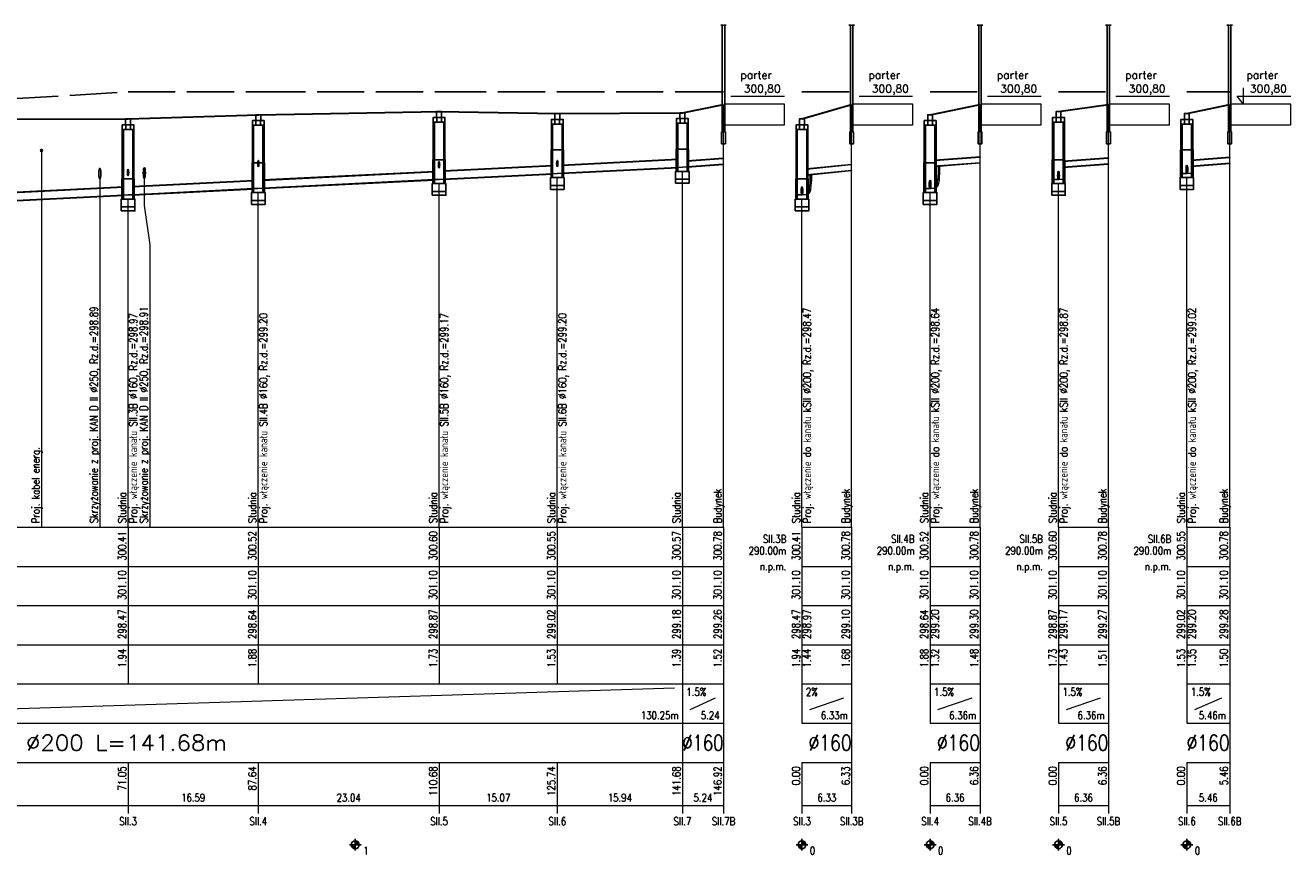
# Model space of a CAD drawing. Extents: x 2665 to 3299, y 1966 to 2440.
# Tile 3 of 3: x 2977 to 3299, y 2228 to 2440. Entities that reach past the tile are written whole.
import ezdxf
from ezdxf.enums import TextEntityAlignment as Align

# ---------------------------------------------------------------- set-up
doc = ezdxf.new("R2010")
doc.units = 0
doc.header["$MEASUREMENT"] = 0
doc.linetypes.add('ACAD_ISO02W100', pattern=[15, 12, -3])
for name, color, linetype, lineweight in [('Armatura', 66, 'Continuous', 20), ('Linie_opisowe', 7, 'Continuous', 9), ('LINIE_TABELI', 7, 'Continuous', 20), ('Opis_skrz', 1, 'Continuous', 15), ('Opis_uzbr_p', 7, 'Continuous', 15), ('S-szraf_Pen_No__8', 8, 'Continuous', 18), ('Teren_proj', 2, 'Continuous', 30)]:
    doc.layers.add(name, color=color, linetype=linetype, lineweight=lineweight)
for name, color, linetype in [('Budynki', 7, 'Continuous'), ('LICZBY', 7, 'Continuous'), ('Odcinki_5', 7, 'Continuous'), ('Opis_PZ_5', 7, 'Continuous'), ('OPIS_WL', 7, 'Continuous'), ('Teren_istn', 3, 'ACAD_ISO02W100'), ('Uzbr_podz', 7, 'Continuous'), ('Wezly_5', 7, 'Continuous')]:
    doc.layers.add(name, color=color, linetype=linetype)
doc.styles.get("Standard").update_dxf_attribs({"font": 'romans.shx'})

msp = doc.modelspace()

# ---------------------------------------------------------------- linework, layer by layer
at = {"layer": 'Armatura'}
for p, q in [((3176.8, 2400.19), (3177.16, 2400.19)), ((3209.19, 2400.5), (3209.19, 2398.7)), ((3209.46, 2401.85), (3209.82, 2401.85)), ((3176.53, 2398.84), (3176.53, 2397.04))]:
    msp.add_line(p, q, dxfattribs=at)
for points in [[(3209.49, 2401.85), (3209.49, 2404.1), (3209.48, 2404.1), (3209.48, 2401.85)], [(3209.79, 2401.85), (3209.79, 2404.1), (3209.81, 2404.1), (3209.81, 2401.85)], [(3176.83, 2400.19), (3176.83, 2401.89), (3176.81, 2401.89), (3176.81, 2400.19)], [(3177.13, 2400.19), (3177.13, 2401.89), (3177.14, 2401.89), (3177.14, 2400.19)], [(3208.59, 2400.35), (3209.19, 2400.35), (3209.19, 2400.43), (3208.59, 2400.43)], [(3175.93, 2398.69), (3176.53, 2398.69), (3176.53, 2398.77), (3175.93, 2398.77)], [(3175.93, 2397.19), (3176.53, 2397.19), (3176.53, 2397.12), (3175.93, 2397.12)], [(3208.59, 2398.85), (3209.19, 2398.85), (3209.19, 2398.78), (3208.59, 2398.78)]]:
    msp.add_lwpolyline(points, close=True, dxfattribs=at)
for points in [[(3176.53, 2398.69), (3176.57, 2398.71), (3176.62, 2398.76), (3176.66, 2398.85), (3176.7, 2398.98), (3176.74, 2399.13), (3176.77, 2399.31), (3176.79, 2399.51), (3176.81, 2399.73), (3176.82, 2399.96), (3176.83, 2400.19)], [(3176.53, 2398.77), (3176.57, 2398.78), (3176.61, 2398.84), (3176.65, 2398.92), (3176.69, 2399.04), (3176.73, 2399.18), (3176.76, 2399.35), (3176.78, 2399.54), (3176.8, 2399.75), (3176.81, 2399.97), (3176.81, 2400.19)], [(3176.53, 2397.19), (3176.62, 2397.23), (3176.71, 2397.34), (3176.8, 2397.52), (3176.88, 2397.76), (3176.95, 2398.07), (3177.01, 2398.43), (3177.06, 2398.83), (3177.1, 2399.26), (3177.12, 2399.72), (3177.13, 2400.19)], [(3176.53, 2397.12), (3176.62, 2397.15), (3176.72, 2397.27), (3176.8, 2397.45), (3176.89, 2397.7), (3176.96, 2398.02), (3177.02, 2398.38), (3177.07, 2398.8), (3177.11, 2399.24), (3177.13, 2399.71), (3177.14, 2400.19)], [(3209.19, 2400.35), (3209.24, 2400.37), (3209.28, 2400.42), (3209.33, 2400.51), (3209.37, 2400.64), (3209.4, 2400.79), (3209.43, 2400.97), (3209.46, 2401.17), (3209.48, 2401.39), (3209.49, 2401.62), (3209.49, 2401.85)], [(3209.19, 2400.43), (3209.24, 2400.44), (3209.28, 2400.5), (3209.32, 2400.58), (3209.36, 2400.7), (3209.39, 2400.84), (3209.42, 2401.01), (3209.44, 2401.2), (3209.46, 2401.41), (3209.47, 2401.63), (3209.48, 2401.85)], [(3209.19, 2398.85), (3209.28, 2398.89), (3209.38, 2399), (3209.46, 2399.18), (3209.54, 2399.42), (3209.61, 2399.73), (3209.68, 2400.09), (3209.73, 2400.49), (3209.76, 2400.92), (3209.78, 2401.38), (3209.79, 2401.85)], [(3209.19, 2398.78), (3209.29, 2398.81), (3209.38, 2398.93), (3209.47, 2399.11), (3209.55, 2399.36), (3209.63, 2399.68), (3209.69, 2400.04), (3209.74, 2400.45), (3209.78, 2400.9), (3209.8, 2401.37), (3209.81, 2401.85)]]:
    msp.add_lwpolyline(points, dxfattribs=at)
at = {"layer": 'Budynki'}
for points in [[(3155.43, 2439.96), (3154.83, 2439.96), (3155.03, 2439.96), (3155.03, 2412.76), (3155.23, 2412.76), (3155.23, 2409.76), (3154.73, 2409.76), (3154.73, 2409.76), (3154.23, 2409.76), (3154.23, 2412.76), (3154.43, 2412.76), (3154.43, 2439.96), (3154.63, 2439.96), (3154.03, 2439.96)], [(3188.09, 2439.96), (3187.49, 2439.96), (3187.69, 2439.96), (3187.69, 2412.76), (3187.89, 2412.76), (3187.89, 2409.76), (3187.39, 2409.76), (3187.39, 2409.76), (3186.89, 2409.76), (3186.89, 2412.76), (3187.09, 2412.76), (3187.09, 2439.96), (3187.29, 2439.96), (3186.69, 2439.96)], [(3220.81, 2439.96), (3220.21, 2439.96), (3220.41, 2439.96), (3220.41, 2412.76), (3220.61, 2412.76), (3220.61, 2409.76), (3220.11, 2409.76), (3220.11, 2409.76), (3219.61, 2409.76), (3219.61, 2412.76), (3219.81, 2412.76), (3219.81, 2439.96), (3220.01, 2439.96), (3219.41, 2439.96)], [(3253.53, 2439.96), (3252.93, 2439.96), (3253.13, 2439.96), (3253.13, 2412.76), (3253.33, 2412.76), (3253.33, 2409.76), (3252.83, 2409.76), (3252.83, 2409.76), (3252.33, 2409.76), (3252.33, 2412.76), (3252.53, 2412.76), (3252.53, 2439.96), (3252.73, 2439.96), (3252.13, 2439.96)], [(3284.44, 2439.96), (3283.84, 2439.96), (3284.04, 2439.96), (3284.04, 2412.76), (3284.24, 2412.76), (3284.24, 2409.76), (3283.74, 2409.76), (3283.74, 2409.76), (3283.24, 2409.76), (3283.24, 2412.76), (3283.44, 2412.76), (3283.44, 2439.96), (3283.64, 2439.96), (3283.04, 2439.96)]]:
    msp.add_lwpolyline(points, dxfattribs=at)
at = {"layer": 'LICZBY'}
for p, q in [((3060.27, 2230.17), (3061.5, 2231.74)), ((3060.32, 2230.13), (3061.44, 2231.79)), ((3060.38, 2230.09), (3061.38, 2231.82)), ((3060.45, 2230.06), (3061.32, 2231.86)), ((3060.51, 2230.03), (3061.26, 2231.88)), ((3060.57, 2230.01), (3061.19, 2231.91)), ((3060.64, 2229.99), (3061.13, 2231.93)), ((3060.71, 2229.97), (3061.06, 2231.94)), ((3060.78, 2229.96), (3060.99, 2231.95)), ((3060.85, 2229.96), (3060.92, 2231.96)), ((3060.88, 2232.46), (3060.88, 2229.46)), ((3174.11, 2230.17), (3175.34, 2231.74)), ((3174.17, 2230.13), (3175.28, 2231.79)), ((3174.23, 2230.09), (3175.23, 2231.82)), ((3174.29, 2230.06), (3175.16, 2231.86)), ((3174.35, 2230.03), (3175.1, 2231.88)), ((3174.42, 2230.01), (3175.03, 2231.91)), ((3174.48, 2229.99), (3174.97, 2231.93)), ((3174.55, 2229.97), (3174.9, 2231.94)), ((3174.62, 2229.96), (3174.83, 2231.95)), ((3174.69, 2229.96), (3174.76, 2231.96)), ((3174.73, 2232.46), (3174.73, 2229.46)), ((3206.77, 2230.17), (3208.01, 2231.74)), ((3206.83, 2230.13), (3207.95, 2231.79)), ((3206.89, 2230.09), (3207.89, 2231.82)), ((3206.95, 2230.06), (3207.83, 2231.86)), ((3207.02, 2230.03), (3207.77, 2231.88)), ((3207.08, 2230.01), (3207.7, 2231.91)), ((3207.15, 2229.99), (3207.63, 2231.93)), ((3207.22, 2229.97), (3207.56, 2231.94)), ((3207.29, 2229.96), (3207.49, 2231.95)), ((3207.36, 2229.96), (3207.43, 2231.96)), ((3207.39, 2232.46), (3207.39, 2229.46)), ((3239.49, 2230.17), (3240.72, 2231.74)), ((3239.55, 2230.13), (3240.67, 2231.79)), ((3239.61, 2230.09), (3240.61, 2231.82)), ((3239.67, 2230.06), (3240.55, 2231.86)), ((3239.73, 2230.03), (3240.48, 2231.88)), ((3239.8, 2230.01), (3240.42, 2231.91)), ((3239.87, 2229.99), (3240.35, 2231.93)), ((3239.93, 2229.97), (3240.28, 2231.94)), ((3240, 2229.96), (3240.21, 2231.95)), ((3240.07, 2229.96), (3240.14, 2231.96)), ((3240.11, 2232.46), (3240.11, 2229.46)), ((3272.21, 2230.17), (3273.44, 2231.74)), ((3272.27, 2230.13), (3273.39, 2231.79)), ((3272.33, 2230.09), (3273.33, 2231.82)), ((3272.39, 2230.06), (3273.26, 2231.86)), ((3272.45, 2230.03), (3273.2, 2231.88)), ((3272.52, 2230.01), (3273.14, 2231.91)), ((3272.58, 2229.99), (3273.07, 2231.93)), ((3272.65, 2229.97), (3273, 2231.94)), ((3272.72, 2229.96), (3272.93, 2231.95)), ((3272.79, 2229.96), (3272.86, 2231.96)), ((3272.83, 2232.46), (3272.83, 2229.46)), ((3059.38, 2230.96), (3062.38, 2230.96)), ((3059.89, 2230.82), (3061.87, 2231.1)), ((3059.89, 2230.89), (3061.88, 2231.03)), ((3059.91, 2230.75), (3061.86, 2231.16)), ((3059.92, 2230.68), (3061.85, 2231.23)), ((3059.94, 2230.61), (3061.82, 2231.3)), ((3059.97, 2230.55), (3061.8, 2231.36)), ((3060, 2230.49), (3061.77, 2231.43)), ((3060.04, 2230.43), (3061.73, 2231.49)), ((3060.07, 2230.37), (3061.69, 2231.54)), ((3060.12, 2230.31), (3061.65, 2231.6)), ((3060.16, 2230.26), (3061.6, 2231.65)), ((3060.21, 2230.21), (3061.55, 2231.7)), ((3173.23, 2230.96), (3176.23, 2230.96)), ((3173.73, 2230.89), (3175.72, 2231.03)), ((3173.74, 2230.82), (3175.72, 2231.1)), ((3173.75, 2230.75), (3175.7, 2231.16)), ((3173.76, 2230.68), (3175.69, 2231.23)), ((3173.79, 2230.61), (3175.67, 2231.3)), ((3173.81, 2230.55), (3175.64, 2231.36)), ((3173.84, 2230.49), (3175.61, 2231.43)), ((3173.88, 2230.43), (3175.57, 2231.49)), ((3173.92, 2230.37), (3175.53, 2231.54)), ((3173.96, 2230.31), (3175.49, 2231.6)), ((3174.01, 2230.26), (3175.44, 2231.65)), ((3174.06, 2230.21), (3175.39, 2231.7)), ((3205.89, 2230.96), (3208.89, 2230.96)), ((3206.39, 2230.89), (3208.39, 2231.03)), ((3206.4, 2230.82), (3208.38, 2231.1)), ((3206.41, 2230.75), (3208.37, 2231.16)), ((3206.43, 2230.68), (3208.35, 2231.23)), ((3206.45, 2230.61), (3208.33, 2231.3)), ((3206.48, 2230.55), (3208.3, 2231.36)), ((3206.51, 2230.49), (3208.27, 2231.43)), ((3206.54, 2230.43), (3208.24, 2231.49)), ((3206.58, 2230.37), (3208.2, 2231.54)), ((3206.62, 2230.31), (3208.16, 2231.6)), ((3206.67, 2230.26), (3208.11, 2231.65)), ((3206.72, 2230.21), (3208.06, 2231.7)), ((3238.61, 2230.96), (3241.61, 2230.96)), ((3239.11, 2230.89), (3241.11, 2231.03)), ((3239.12, 2230.82), (3241.1, 2231.1)), ((3239.13, 2230.75), (3241.09, 2231.16)), ((3239.15, 2230.68), (3241.07, 2231.23)), ((3239.17, 2230.61), (3241.05, 2231.3)), ((3239.19, 2230.55), (3241.02, 2231.36)), ((3239.23, 2230.49), (3240.99, 2231.43)), ((3239.26, 2230.43), (3240.96, 2231.49)), ((3239.3, 2230.37), (3240.92, 2231.54)), ((3239.34, 2230.31), (3240.87, 2231.6)), ((3239.39, 2230.26), (3240.83, 2231.65)), ((3239.44, 2230.21), (3240.78, 2231.7)), ((3271.33, 2230.96), (3274.33, 2230.96)), ((3271.83, 2230.89), (3273.82, 2231.03)), ((3271.84, 2230.82), (3273.82, 2231.1)), ((3271.85, 2230.75), (3273.8, 2231.16)), ((3271.86, 2230.68), (3273.79, 2231.23)), ((3271.89, 2230.61), (3273.77, 2231.3)), ((3271.91, 2230.55), (3273.74, 2231.36)), ((3271.94, 2230.49), (3273.71, 2231.43)), ((3271.98, 2230.43), (3273.67, 2231.49)), ((3272.02, 2230.37), (3273.64, 2231.54)), ((3272.06, 2230.31), (3273.59, 2231.6)), ((3272.11, 2230.26), (3273.55, 2231.65)), ((3272.16, 2230.21), (3273.5, 2231.7))]:
    msp.add_line(p, q, dxfattribs=at)
for centre in [(3060.88, 2230.96), (3174.73, 2230.96), (3207.39, 2230.96), (3240.11, 2230.96), (3272.83, 2230.96)]:
    msp.add_circle(centre, 1, dxfattribs=at)
at = {"layer": 'Linie_opisowe'}
for p, q in [((2980.91, 2408.04), (2980.91, 2311.96)), ((2995.77, 2400.86), (2995.77, 2311.96))]:
    msp.add_line(p, q, dxfattribs=at)
msp.add_lwpolyline([(3007.12, 2401.01), (3007.12, 2393.96), (3008.48, 2383.96), (3008.48, 2311.96)], dxfattribs=at)
at = {"layer": 'LINIE_TABELI'}
for p, q in [((2860.88, 2311.96), (3154.73, 2311.96)), ((3002.98, 2311.96), (3002.98, 2301.96)), ((3036.16, 2311.96), (3036.16, 2301.96)), ((3082.24, 2311.96), (3082.24, 2301.96)), ((3112.37, 2311.96), (3112.37, 2301.96)), ((3144.25, 2311.96), (3144.25, 2301.96)), ((3154.73, 2311.96), (3154.73, 2301.96)), ((3154.73, 2311.96), (3154.73, 2240.96)), ((3174.73, 2311.96), (3187.39, 2311.96)), ((3174.73, 2311.96), (3174.73, 2301.96)), ((3174.73, 2311.96), (3174.73, 2261.96)), ((3187.39, 2311.96), (3187.39, 2301.96)), ((3187.39, 2311.96), (3187.39, 2240.96)), ((3207.39, 2311.96), (3220.11, 2311.96)), ((3207.39, 2311.96), (3207.39, 2301.96)), ((3207.39, 2311.96), (3207.39, 2261.96)), ((3220.11, 2311.96), (3220.11, 2301.96)), ((3220.11, 2311.96), (3220.11, 2240.96)), ((3240.11, 2311.96), (3252.83, 2311.96)), ((3240.11, 2311.96), (3240.11, 2301.96)), ((3240.11, 2311.96), (3240.11, 2261.96)), ((3252.83, 2311.96), (3252.83, 2301.96)), ((3252.83, 2311.96), (3252.83, 2240.96)), ((3272.83, 2311.96), (3283.74, 2311.96)), ((3272.83, 2311.96), (3272.83, 2301.96)), ((3272.83, 2311.96), (3272.83, 2261.96)), ((3283.74, 2311.96), (3283.74, 2301.96)), ((3283.74, 2311.96), (3283.74, 2240.96)), ((2860.88, 2301.96), (3154.73, 2301.96)), ((3002.98, 2301.96), (3002.98, 2271.96)), ((3036.16, 2301.96), (3036.16, 2271.96)), ((3082.24, 2301.96), (3082.24, 2271.96)), ((3112.37, 2301.96), (3112.37, 2271.96)), ((3144.25, 2301.96), (3144.25, 2271.96)), ((3154.73, 2301.96), (3154.73, 2271.96)), ((3174.73, 2301.96), (3187.39, 2301.96)), ((3174.73, 2301.96), (3174.73, 2271.96)), ((3187.39, 2301.96), (3187.39, 2271.96)), ((3207.39, 2301.96), (3220.11, 2301.96)), ((3207.39, 2301.96), (3207.39, 2271.96)), ((3220.11, 2301.96), (3220.11, 2271.96)), ((3240.11, 2301.96), (3252.83, 2301.96)), ((3240.11, 2301.96), (3240.11, 2271.96)), ((3252.83, 2301.96), (3252.83, 2271.96)), ((3272.83, 2301.96), (3283.74, 2301.96)), ((3272.83, 2301.96), (3272.83, 2271.96)), ((3283.74, 2301.96), (3283.74, 2271.96)), ((2860.88, 2291.96), (3154.73, 2291.96)), ((3174.73, 2291.96), (3187.39, 2291.96)), ((3207.39, 2291.96), (3220.11, 2291.96)), ((3240.11, 2291.96), (3252.83, 2291.96)), ((3272.83, 2291.96), (3283.74, 2291.96)), ((2860.88, 2281.96), (3154.73, 2281.96)), ((3174.73, 2281.96), (3187.39, 2281.96)), ((3207.39, 2281.96), (3220.11, 2281.96)), ((3240.11, 2281.96), (3252.83, 2281.96)), ((3272.83, 2281.96), (3283.74, 2281.96)), ((2860.88, 2271.96), (3154.73, 2271.96)), ((2885.75, 2262.96), (3142.25, 2270.96)), ((3144.25, 2271.96), (3144.25, 2261.96)), ((3144.25, 2271.96), (3144.25, 2261.96)), ((3154.73, 2271.96), (3154.73, 2261.96)), ((3174.73, 2271.96), (3187.39, 2271.96)), ((3174.73, 2271.96), (3174.73, 2261.96)), ((3187.39, 2271.96), (3187.39, 2261.96)), ((3207.39, 2271.96), (3220.11, 2271.96)), ((3207.39, 2271.96), (3207.39, 2261.96)), ((3220.11, 2271.96), (3220.11, 2261.96)), ((3240.11, 2271.96), (3252.83, 2271.96)), ((3240.11, 2271.96), (3240.11, 2261.96)), ((3252.83, 2271.96), (3252.83, 2261.96)), ((3272.83, 2271.96), (3283.74, 2271.96)), ((3272.83, 2271.96), (3272.83, 2261.96)), ((3283.74, 2271.96), (3283.74, 2261.96)), ((3146.25, 2265.46), (3152.73, 2268.46)), ((3176.73, 2265.46), (3185.39, 2268.46)), ((3209.39, 2265.46), (3218.11, 2268.46)), ((3242.11, 2265.46), (3250.83, 2268.46)), ((3274.83, 2265.46), (3281.74, 2268.46)), ((2860.88, 2261.96), (3154.73, 2261.96)), ((3144.25, 2261.96), (3144.25, 2251.96)), ((3154.73, 2261.96), (3154.73, 2251.96)), ((3174.73, 2261.96), (3187.39, 2261.96)), ((3187.39, 2261.96), (3187.39, 2251.96)), ((3207.39, 2261.96), (3220.11, 2261.96)), ((3220.11, 2261.96), (3220.11, 2251.96)), ((3240.11, 2261.96), (3252.83, 2261.96)), ((3252.83, 2261.96), (3252.83, 2251.96)), ((3272.83, 2261.96), (3283.74, 2261.96)), ((3283.74, 2261.96), (3283.74, 2251.96)), ((2860.88, 2251.96), (3154.73, 2251.96)), ((3002.98, 2251.96), (3002.98, 2238.96)), ((3036.16, 2251.96), (3036.16, 2238.96)), ((3082.24, 2251.96), (3082.24, 2238.96)), ((3112.37, 2251.96), (3112.37, 2238.96)), ((3144.25, 2251.96), (3144.25, 2238.96)), ((3154.73, 2251.96), (3154.73, 2238.96)), ((3174.73, 2251.96), (3187.39, 2251.96)), ((3174.73, 2251.96), (3174.73, 2238.96)), ((3174.73, 2251.96), (3174.73, 2240.96)), ((3187.39, 2251.96), (3187.39, 2238.96)), ((3207.39, 2251.96), (3220.11, 2251.96)), ((3207.39, 2251.96), (3207.39, 2238.96)), ((3207.39, 2251.96), (3207.39, 2240.96)), ((3220.11, 2251.96), (3220.11, 2238.96)), ((3240.11, 2251.96), (3252.83, 2251.96)), ((3240.11, 2251.96), (3240.11, 2238.96)), ((3240.11, 2251.96), (3240.11, 2240.96)), ((3252.83, 2251.96), (3252.83, 2238.96)), ((3272.83, 2251.96), (3283.74, 2251.96)), ((3272.83, 2251.96), (3272.83, 2238.96)), ((3272.83, 2251.96), (3272.83, 2240.96)), ((3283.74, 2251.96), (3283.74, 2238.96)), ((2860.88, 2240.96), (3154.73, 2240.96)), ((3174.73, 2240.96), (3187.39, 2240.96)), ((3207.39, 2240.96), (3220.11, 2240.96)), ((3240.11, 2240.96), (3252.83, 2240.96)), ((3272.83, 2240.96), (3283.74, 2240.96))]:
    msp.add_line(p, q, dxfattribs=at)
for points in [[(3154.73, 2311.96), (3154.73, 2419.76)], [(3187.39, 2311.96), (3187.39, 2419.76)], [(3220.11, 2311.96), (3220.11, 2419.76)], [(3252.83, 2311.96), (3252.83, 2419.76)], [(3283.74, 2311.96), (3283.74, 2419.76)], [(3144.25, 2311.96), (3144.25, 2402.7)], [(3082.24, 2311.96), (3082.24, 2399.59)], [(3112.37, 2311.96), (3112.37, 2401.1)], [(3240.11, 2311.96), (3240.11, 2399.59)], [(3272.83, 2311.96), (3272.83, 2401.1)], [(3036.16, 2311.96), (3036.16, 2397.29)], [(3207.39, 2311.96), (3207.39, 2397.29)], [(3002.98, 2311.96), (3002.98, 2395.63)], [(3174.73, 2311.96), (3174.73, 2395.63)]]:
    msp.add_lwpolyline(points, dxfattribs=at)
at = {"layer": 'Odcinki_5'}
for points in [[(3145.45, 2405.3), (3154.73, 2406), (3154.73, 2406.07), (3145.45, 2405.37)], [(3208.59, 2405.5), (3220.11, 2406.36), (3220.11, 2406.44), (3208.59, 2405.57)], [(3241.31, 2405.2), (3252.83, 2406.06), (3252.83, 2406.14), (3241.31, 2405.27)], [(3274.03, 2405.5), (3283.74, 2406.23), (3283.74, 2406.3), (3274.03, 2405.57)], [(3037.36, 2400.41), (3081.04, 2402.59), (3081.04, 2402.69), (3037.36, 2400.51)], [(3083.44, 2402.71), (3111.17, 2404.1), (3111.17, 2404.2), (3083.44, 2402.81)], [(3113.57, 2404.22), (3143.05, 2405.7), (3143.05, 2405.8), (3113.57, 2404.32)], [(3113.57, 2402.22), (3143.05, 2403.7), (3143.05, 2403.6), (3113.57, 2402.12)], [(3145.45, 2403.85), (3154.73, 2404.54), (3154.73, 2404.47), (3145.45, 2403.77)], [(3175.93, 2403.27), (3187.39, 2404.41), (3187.39, 2404.49), (3175.93, 2403.34)], [(3175.93, 2401.81), (3187.39, 2402.96), (3187.39, 2402.89), (3175.93, 2401.74)], [(3208.59, 2404.05), (3220.11, 2404.91), (3220.11, 2404.84), (3208.59, 2403.97)], [(3241.31, 2403.75), (3252.83, 2404.61), (3252.83, 2404.54), (3241.31, 2403.67)], [(3274.03, 2404.05), (3283.74, 2404.78), (3283.74, 2404.7), (3274.03, 2403.97)], [(3004.18, 2398.75), (3034.96, 2400.29), (3034.96, 2400.39), (3004.18, 2398.85)], [(3037.36, 2398.41), (3081.04, 2400.59), (3081.04, 2400.49), (3037.36, 2398.31)], [(3083.44, 2400.71), (3111.17, 2402.1), (3111.17, 2402), (3083.44, 2400.61)], [(2899.53, 2393.52), (3001.78, 2398.63), (3001.78, 2398.73), (2899.53, 2393.62)], [(2899.53, 2391.52), (3001.78, 2396.63), (3001.78, 2396.53), (2899.53, 2391.42)], [(3004.18, 2396.75), (3034.96, 2398.29), (3034.96, 2398.19), (3004.18, 2396.65)]]:
    msp.add_lwpolyline(points, close=True, dxfattribs=at)
at = {"layer": 'OPIS_WL'}
for centre, major_axis in [((3002.98, 2402.42), (0, -0.8)), ((3002.98, 2402.42), (0, -0.727)), ((3036.16, 2404.68), (0, -0.8)), ((3036.16, 2404.68), (0, -0.727)), ((3082.24, 2404.38), (0, -0.8)), ((3082.24, 2404.38), (0, -0.727)), ((3112.37, 2404.68), (0, -0.8)), ((3112.37, 2404.68), (0, -0.727)), ((3240.11, 2401.65), (0, -1.1)), ((3272.83, 2403.16), (0, -1.1)), ((3272.83, 2403.16), (0, -1)), ((3207.39, 2399.35), (0, -1.1)), ((3207.39, 2399.35), (0, -1)), ((3240.11, 2401.65), (0, -1)), ((3174.73, 2397.69), (0, -1.1)), ((3174.73, 2397.69), (0, -1))]:
    msp.add_ellipse(centre, major_axis=major_axis, ratio=0.2, dxfattribs=at)
at = {"layer": 'S-szraf_Pen_No__8', "linetype": 'Continuous'}
for p, q in [((3287.16, 2424.04), (3287.16, 2419.93)), ((3156.64, 2421.84), (3170.28, 2421.84)), ((3189.3, 2421.84), (3202.94, 2421.84)), ((3222.02, 2421.84), (3235.66, 2421.84)), ((3254.74, 2421.84), (3268.38, 2421.84)), ((3285.65, 2421.84), (3299.29, 2421.84)), ((3287.16, 2419.93), (3285.65, 2421.84))]:
    msp.add_line(p, q, dxfattribs=at)
for points in [[(3155.03, 2419.96), (3170.2, 2419.96), (3170.2, 2414.46), (3155.03, 2414.46)], [(3187.69, 2419.96), (3202.86, 2419.96), (3202.86, 2414.46), (3187.69, 2414.46)], [(3220.41, 2419.96), (3235.58, 2419.96), (3235.58, 2414.46), (3220.41, 2414.46)], [(3253.13, 2419.96), (3268.3, 2419.96), (3268.3, 2414.46), (3253.13, 2414.46)], [(3284.04, 2419.96), (3299.21, 2419.96), (3299.21, 2414.46), (3284.04, 2414.46)]]:
    msp.add_lwpolyline(points, close=True, dxfattribs=at)
at = {"layer": 'Teren_istn'}
for points in [[(2860.88, 2411.16), (2883.75, 2415.96), (2898.33, 2416.81), (3002.98, 2422.96), (3036.16, 2422.96), (3082.24, 2422.96), (3112.37, 2422.96), (3144.25, 2422.96), (3154.73, 2422.96)], [(3174.73, 2422.96), (3187.39, 2422.96)], [(3207.39, 2422.96), (3220.11, 2422.96)], [(3240.11, 2422.96), (3252.83, 2422.96)], [(3272.83, 2422.96), (3283.74, 2422.96)]]:
    msp.add_lwpolyline(points, dxfattribs=at)
at = {"layer": 'Teren_proj'}
for points in [[(2860.88, 2410.26), (2883.75, 2413.74), (2898.33, 2415.96), (3002.98, 2416.06), (3036.16, 2417.16), (3082.24, 2417.96), (3112.37, 2417.46), (3144.25, 2417.66), (3154.73, 2419.76)], [(3174.73, 2416.06), (3187.39, 2419.76)], [(3207.39, 2417.16), (3220.11, 2419.76)], [(3240.11, 2417.96), (3252.83, 2419.76)], [(3272.83, 2417.46), (3283.74, 2419.76)]]:
    msp.add_lwpolyline(points, dxfattribs=at)
at = {"layer": 'Uzbr_podz'}
msp.add_circle((2980.91, 2408.04), 0.25, dxfattribs=at)
for centre, major_axis in [((2995.77, 2402.11), (0, -1.38)), ((2995.77, 2402.11), (0, -1.25)), ((3007.12, 2402.26), (0, -1.38)), ((3007.12, 2402.26), (0, -1.25))]:
    msp.add_ellipse(centre, major_axis=major_axis, ratio=0.2, dxfattribs=at)
at = {"layer": 'Wezly_5'}
for p, q in [((3036.76, 2415.66), (3035.56, 2415.66)), ((3082.84, 2416.46), (3081.64, 2416.46)), ((3112.97, 2415.96), (3111.77, 2415.96)), ((3144.85, 2416.16), (3143.65, 2416.16)), ((3207.99, 2415.66), (3206.79, 2415.66)), ((3240.71, 2416.46), (3239.51, 2416.46)), ((3273.43, 2415.96), (3272.23, 2415.96)), ((3003.58, 2414.56), (3002.38, 2414.56)), ((3003.58, 2413.36), (3002.38, 2413.36)), ((3036.76, 2414.46), (3035.56, 2414.46)), ((3082.84, 2415.26), (3081.64, 2415.26)), ((3112.97, 2414.76), (3111.77, 2414.76)), ((3144.85, 2414.96), (3143.65, 2414.96)), ((3175.33, 2414.56), (3174.13, 2414.56)), ((3175.33, 2413.36), (3174.13, 2413.36)), ((3207.99, 2414.46), (3206.79, 2414.46)), ((3240.71, 2415.26), (3239.51, 2415.26)), ((3273.43, 2414.76), (3272.23, 2414.76)), ((3113.69, 2408.16), (3111.05, 2408.16)), ((3145.57, 2408.36), (3142.93, 2408.36)), ((3274.15, 2408.16), (3271.51, 2408.16)), ((3037.48, 2404.86), (3034.84, 2404.86)), ((3083.56, 2405.66), (3080.92, 2405.66)), ((3208.71, 2404.86), (3206.07, 2404.86)), ((3241.43, 2405.66), (3238.79, 2405.66)), ((3004.3, 2400.76), (3001.66, 2400.76)), ((3176.05, 2400.76), (3173.41, 2400.76))]:
    msp.add_line(p, q, dxfattribs=at)
for points in [[(3002.35, 2414.56), (3003.6, 2414.56), (3003.6, 2416.06), (3002.35, 2416.06)], [(3035.56, 2415.66), (3034.66, 2415.66), (3034.66, 2414.46), (3035.56, 2414.46)], [(3035.54, 2415.66), (3036.78, 2415.66), (3036.78, 2417.16), (3035.54, 2417.16)], [(3036.76, 2415.66), (3037.66, 2415.66), (3037.66, 2414.46), (3036.76, 2414.46)], [(3081.64, 2416.46), (3080.74, 2416.46), (3080.74, 2415.26), (3081.64, 2415.26)], [(3081.61, 2416.46), (3082.86, 2416.46), (3082.86, 2417.96), (3081.61, 2417.96)], [(3082.84, 2416.46), (3083.74, 2416.46), (3083.74, 2415.26), (3082.84, 2415.26)], [(3111.77, 2415.96), (3110.87, 2415.96), (3110.87, 2414.76), (3111.77, 2414.76)], [(3111.74, 2415.96), (3112.99, 2415.96), (3112.99, 2417.46), (3111.74, 2417.46)], [(3112.97, 2415.96), (3113.87, 2415.96), (3113.87, 2414.76), (3112.97, 2414.76)], [(3143.65, 2416.16), (3142.75, 2416.16), (3142.75, 2414.96), (3143.65, 2414.96)], [(3143.63, 2416.16), (3144.87, 2416.16), (3144.87, 2417.66), (3143.63, 2417.66)], [(3144.85, 2416.16), (3145.75, 2416.16), (3145.75, 2414.96), (3144.85, 2414.96)], [(3174.1, 2414.56), (3175.35, 2414.56), (3175.35, 2416.06), (3174.1, 2416.06)], [(3206.79, 2415.66), (3205.89, 2415.66), (3205.89, 2414.46), (3206.79, 2414.46)], [(3206.77, 2415.66), (3208.01, 2415.66), (3208.01, 2417.16), (3206.77, 2417.16)], [(3207.99, 2415.66), (3208.89, 2415.66), (3208.89, 2414.46), (3207.99, 2414.46)], [(3239.51, 2416.46), (3238.61, 2416.46), (3238.61, 2415.26), (3239.51, 2415.26)], [(3239.48, 2416.46), (3240.73, 2416.46), (3240.73, 2417.96), (3239.48, 2417.96)], [(3240.71, 2416.46), (3241.61, 2416.46), (3241.61, 2415.26), (3240.71, 2415.26)], [(3272.23, 2415.96), (3271.33, 2415.96), (3271.33, 2414.76), (3272.23, 2414.76)], [(3272.2, 2415.96), (3273.45, 2415.96), (3273.45, 2417.46), (3272.2, 2417.46)], [(3273.43, 2415.96), (3274.33, 2415.96), (3274.33, 2414.76), (3273.43, 2414.76)], [(3002.38, 2414.56), (3001.48, 2414.56), (3001.48, 2413.36), (3002.38, 2413.36)], [(3001.78, 2400.76), (3001.48, 2400.76), (3001.48, 2413.36), (3001.78, 2413.36)], [(3003.58, 2414.56), (3004.48, 2414.56), (3004.48, 2413.36), (3003.58, 2413.36)], [(3004.18, 2400.76), (3004.48, 2400.76), (3004.48, 2413.36), (3004.18, 2413.36)], [(3034.96, 2404.86), (3034.66, 2404.86), (3034.66, 2414.46), (3034.96, 2414.46)], [(3037.36, 2404.86), (3037.66, 2404.86), (3037.66, 2414.46), (3037.36, 2414.46)], [(3081.04, 2405.66), (3080.74, 2405.66), (3080.74, 2415.26), (3081.04, 2415.26)], [(3083.44, 2405.66), (3083.74, 2405.66), (3083.74, 2415.26), (3083.44, 2415.26)], [(3111.17, 2408.16), (3110.87, 2408.16), (3110.87, 2414.76), (3111.17, 2414.76)], [(3113.57, 2408.16), (3113.87, 2408.16), (3113.87, 2414.76), (3113.57, 2414.76)], [(3143.05, 2408.36), (3142.75, 2408.36), (3142.75, 2414.96), (3143.05, 2414.96)], [(3145.45, 2408.36), (3145.75, 2408.36), (3145.75, 2414.96), (3145.45, 2414.96)], [(3174.13, 2414.56), (3173.23, 2414.56), (3173.23, 2413.36), (3174.13, 2413.36)], [(3173.53, 2400.76), (3173.23, 2400.76), (3173.23, 2413.36), (3173.53, 2413.36)], [(3175.33, 2414.56), (3176.23, 2414.56), (3176.23, 2413.36), (3175.33, 2413.36)], [(3175.93, 2400.76), (3176.23, 2400.76), (3176.23, 2413.36), (3175.93, 2413.36)], [(3206.19, 2404.86), (3205.89, 2404.86), (3205.89, 2414.46), (3206.19, 2414.46)], [(3208.59, 2404.86), (3208.89, 2404.86), (3208.89, 2414.46), (3208.59, 2414.46)], [(3238.91, 2405.66), (3238.61, 2405.66), (3238.61, 2415.26), (3238.91, 2415.26)], [(3241.31, 2405.66), (3241.61, 2405.66), (3241.61, 2415.26), (3241.31, 2415.26)], [(3271.63, 2408.16), (3271.33, 2408.16), (3271.33, 2414.76), (3271.63, 2414.76)], [(3274.03, 2408.16), (3274.33, 2408.16), (3274.33, 2414.76), (3274.03, 2414.76)], [(3111.17, 2401.1), (3110.78, 2401.1), (3110.78, 2408.16), (3111.17, 2408.16)], [(3113.57, 2401.1), (3113.95, 2401.1), (3113.95, 2408.16), (3113.57, 2408.16)], [(3143.05, 2402.7), (3142.67, 2402.7), (3142.67, 2408.36), (3143.05, 2408.36)], [(3145.45, 2402.7), (3145.83, 2402.7), (3145.83, 2408.36), (3145.45, 2408.36)], [(3271.63, 2401.1), (3271.24, 2401.1), (3271.24, 2408.16), (3271.63, 2408.16)], [(3274.03, 2401.1), (3274.41, 2401.1), (3274.41, 2408.16), (3274.03, 2408.16)], [(3034.96, 2397.29), (3034.58, 2397.29), (3034.58, 2404.86), (3034.96, 2404.86)], [(3037.36, 2397.29), (3037.74, 2397.29), (3037.74, 2404.86), (3037.36, 2404.86)], [(3081.04, 2399.59), (3080.65, 2399.59), (3080.65, 2405.66), (3081.04, 2405.66)], [(3083.44, 2399.59), (3083.82, 2399.59), (3083.82, 2405.66), (3083.44, 2405.66)], [(3142.52, 2400.7), (3145.98, 2400.7), (3145.98, 2402.7), (3142.52, 2402.7)], [(3144.25, 2402.7), (3143.05, 2402.7), (3143.05, 2403.7), (3144.25, 2403.76), (3145.45, 2403.85), (3145.45, 2402.7)], [(3206.19, 2397.29), (3205.81, 2397.29), (3205.81, 2404.86), (3206.19, 2404.86)], [(3208.59, 2397.29), (3208.97, 2397.29), (3208.97, 2404.86), (3208.59, 2404.86)], [(3238.91, 2399.59), (3238.52, 2399.59), (3238.52, 2405.66), (3238.91, 2405.66)], [(3241.31, 2399.59), (3241.69, 2399.59), (3241.69, 2405.66), (3241.31, 2405.66)], [(3001.78, 2395.63), (3001.39, 2395.63), (3001.39, 2400.76), (3001.78, 2400.76)], [(3004.18, 2395.63), (3004.56, 2395.63), (3004.56, 2400.76), (3004.18, 2400.76)], [(3080.51, 2397.59), (3083.97, 2397.59), (3083.97, 2399.59), (3080.51, 2399.59)], [(3082.24, 2399.59), (3081.04, 2399.59), (3081.04, 2400.59), (3082.24, 2400.65), (3083.44, 2400.71), (3083.44, 2399.59)], [(3110.64, 2399.1), (3114.1, 2399.1), (3114.1, 2401.1), (3110.64, 2401.1)], [(3112.37, 2401.1), (3111.17, 2401.1), (3111.17, 2402.1), (3112.37, 2402.16), (3113.57, 2402.22), (3113.57, 2401.1)], [(3142.52, 2399.7), (3145.98, 2399.7), (3145.98, 2400.7), (3142.52, 2400.7)], [(3173.53, 2395.63), (3173.14, 2395.63), (3173.14, 2400.76), (3173.53, 2400.76)], [(3175.93, 2395.63), (3176.31, 2395.63), (3176.31, 2400.76), (3175.93, 2400.76)], [(3238.38, 2397.59), (3241.84, 2397.59), (3241.84, 2399.59), (3238.38, 2399.59)], [(3240.11, 2399.59), (3238.91, 2399.59), (3238.91, 2400.65), (3240.11, 2400.65), (3241.31, 2400.75), (3241.31, 2399.59)], [(3271.1, 2399.1), (3274.55, 2399.1), (3274.55, 2401.1), (3271.1, 2401.1)], [(3272.83, 2401.1), (3271.63, 2401.1), (3271.63, 2402.16), (3272.83, 2402.16), (3274.03, 2402.25), (3274.03, 2401.1)], [(3002.98, 2395.63), (3001.78, 2395.63), (3001.78, 2396.63), (3002.98, 2396.69), (3004.18, 2396.75), (3004.18, 2395.63)], [(3034.43, 2395.29), (3037.89, 2395.29), (3037.89, 2397.29), (3034.43, 2397.29)], [(3036.16, 2397.29), (3034.96, 2397.29), (3034.96, 2398.29), (3036.16, 2398.35), (3037.36, 2398.41), (3037.36, 2397.29)], [(3080.51, 2396.59), (3083.97, 2396.59), (3083.97, 2397.59), (3080.51, 2397.59)], [(3110.64, 2398.1), (3114.1, 2398.1), (3114.1, 2399.1), (3110.64, 2399.1)], [(3174.73, 2395.63), (3173.53, 2395.63), (3173.53, 2396.69), (3174.73, 2396.69), (3175.93, 2396.81), (3175.93, 2395.63)], [(3205.66, 2395.29), (3209.12, 2395.29), (3209.12, 2397.29), (3205.66, 2397.29)], [(3207.39, 2397.29), (3206.19, 2397.29), (3206.19, 2398.35), (3207.39, 2398.35), (3208.59, 2398.44), (3208.59, 2397.29)], [(3238.38, 2396.59), (3241.84, 2396.59), (3241.84, 2397.59), (3238.38, 2397.59)], [(3271.1, 2398.1), (3274.55, 2398.1), (3274.55, 2399.1), (3271.1, 2399.1)], [(3001.25, 2393.63), (3004.71, 2393.63), (3004.71, 2395.63), (3001.25, 2395.63)], [(3001.25, 2392.63), (3004.71, 2392.63), (3004.71, 2393.63), (3001.25, 2393.63)], [(3034.43, 2394.29), (3037.89, 2394.29), (3037.89, 2395.29), (3034.43, 2395.29)], [(3173, 2393.63), (3176.45, 2393.63), (3176.45, 2395.63), (3173, 2395.63)], [(3173, 2392.63), (3176.45, 2392.63), (3176.45, 2393.63), (3173, 2393.63)], [(3205.66, 2394.29), (3209.12, 2394.29), (3209.12, 2395.29), (3205.66, 2395.29)]]:
    msp.add_lwpolyline(points, close=True, dxfattribs=at)

# ---------------------------------------------------------------- texts
at = {"layer": 'LICZBY', "width": 0.8}
for s, p in [('300.41', (3002.48, 2310.96)), ('300.52', (3035.66, 2310.96)), ('300.60', (3081.74, 2310.96)), ('300.55', (3111.87, 2310.96)), ('300.57', (3143.75, 2310.96)), ('300.78', (3154.23, 2310.96)), ('300.41', (3174.23, 2310.96)), ('300.78', (3186.89, 2310.96)), ('300.52', (3206.89, 2310.96)), ('300.78', (3219.61, 2310.96)), ('300.60', (3239.61, 2310.96)), ('300.78', (3252.33, 2310.96)), ('300.55', (3272.33, 2310.96)), ('300.78', (3283.24, 2310.96)), ('301.10', (3002.48, 2300.96)), ('301.10', (3035.66, 2300.96)), ('301.10', (3081.74, 2300.96)), ('301.10', (3111.87, 2300.96)), ('301.10', (3143.75, 2300.96)), ('301.10', (3154.23, 2300.96)), ('301.10', (3174.23, 2300.96)), ('301.10', (3186.89, 2300.96)), ('301.10', (3206.89, 2300.96)), ('301.10', (3219.61, 2300.96)), ('301.10', (3239.61, 2300.96)), ('301.10', (3252.33, 2300.96)), ('301.10', (3272.33, 2300.96)), ('301.10', (3283.24, 2300.96)), ('298.47', (3002.48, 2290.96)), ('298.64', (3035.66, 2290.96)), ('298.87', (3081.74, 2290.96)), ('299.02', (3111.87, 2290.96)), ('299.18', (3143.75, 2290.96)), ('299.26', (3154.23, 2290.96)), ('298.47', (3174.23, 2290.96)), ('298.97', (3176.98, 2290.96)), ('299.10', (3186.89, 2290.96)), ('298.64', (3206.89, 2290.96)), ('299.20', (3209.64, 2290.96)), ('299.30', (3219.61, 2290.96)), ('298.87', (3239.61, 2290.96)), ('299.17', (3242.36, 2290.96)), ('299.27', (3252.33, 2290.96)), ('299.02', (3272.33, 2290.96)), ('299.20', (3275.08, 2290.96)), ('299.28', (3283.24, 2290.96)), ('1.94', (3002.48, 2280.96)), ('1.88', (3035.66, 2280.96)), ('1.73', (3081.74, 2280.96)), ('1.53', (3111.87, 2280.96)), ('1.39', (3143.75, 2280.96)), ('1.52', (3154.23, 2280.96)), ('1.94', (3174.23, 2280.96)), ('1.44', (3176.98, 2280.96)), ('1.68', (3186.89, 2280.96)), ('1.88', (3206.89, 2280.96)), ('1.32', (3209.64, 2280.96)), ('1.48', (3219.61, 2280.96)), ('1.73', (3239.61, 2280.96)), ('1.43', (3242.36, 2280.96)), ('1.51', (3252.33, 2280.96)), ('1.53', (3272.33, 2280.96)), ('1.35', (3275.08, 2280.96)), ('1.50', (3283.24, 2280.96)), ('71.05', (3002.48, 2250.96)), ('87.64', (3035.66, 2250.96)), ('110.68', (3081.74, 2250.96)), ('125.74', (3111.87, 2250.96)), ('141.68', (3143.75, 2250.96)), ('146.92', (3154.23, 2250.96)), ('0.00', (3174.23, 2250.96)), ('6.33', (3186.89, 2250.96)), ('0.00', (3206.89, 2250.96)), ('6.36', (3219.61, 2250.96)), ('0.00', (3239.61, 2250.96)), ('6.36', (3252.33, 2250.96)), ('0.00', (3272.33, 2250.96)), ('5.46', (3283.24, 2250.96))]:
    msp.add_text(s, height=2, rotation=90, dxfattribs=at).set_placement(p, align=Align.RIGHT)
for s, p in [('1.5%', (3145.25, 2268.96)), ('2%', (3175.73, 2268.96)), ('1.5%', (3208.39, 2268.96)), ('1.5%', (3241.11, 2268.96)), ('1.5%', (3273.83, 2268.96)), ('1', (3062.88, 2228.46)), ('0', (3176.73, 2228.46)), ('0', (3209.39, 2228.46)), ('0', (3242.11, 2228.46)), ('0', (3274.83, 2228.46))]:
    msp.add_text(s, height=2, dxfattribs=at).set_placement(p)
for s, height, p in [('130.25m', 2, (3143.25, 2262.96)), ('5.24', 2, (3153.73, 2262.96)), ('6.33m', 2, (3186.39, 2262.96)), ('6.36m', 2, (3219.11, 2262.96)), ('6.36m', 2, (3251.83, 2262.96)), ('5.46m', 2, (3282.74, 2262.96)), ('%%c160', 4, (3187.39, 2254.96)), ('%%c160', 4, (3220.11, 2254.96)), ('%%c160', 4, (3252.83, 2254.96)), ('%%c160', 4, (3283.74, 2254.96))]:
    msp.add_text(s, height=height, dxfattribs=at).set_placement(p, align=Align.RIGHT)
at = {"layer": 'LICZBY'}
for s, width, p, p2 in [('%%c200 L=141.68m', 0.963441, (2976.97, 2254.96), (3028.17, 2254.96)), ('%%c160', 0.723609, (3144.25, 2254.96), (3154.73, 2254.96))]:
    msp.add_text(s, height=4, dxfattribs=dict(at, width=width)).set_placement(p, p2, align=Align.FIT)
at = {"layer": 'LICZBY', "width": 0.8}
for s, p in [('16.59', (3019.57, 2241.96)), ('23.04', (3059.2, 2241.96)), ('15.07', (3097.3, 2241.96)), ('15.94', (3128.31, 2241.96)), ('5.24', (3149.49, 2241.96)), ('6.33', (3181.06, 2241.96)), ('6.36', (3213.75, 2241.96)), ('6.36', (3246.47, 2241.96)), ('5.46', (3278.28, 2241.96)), ('SII.3', (3002.98, 2235.96)), ('SII.4', (3036.16, 2235.96)), ('SII.5', (3082.24, 2235.96)), ('SII.6', (3112.37, 2235.96)), ('SII.7', (3144.25, 2235.96)), ('SII.7B', (3154.73, 2235.96)), ('SII.3', (3174.73, 2235.96)), ('SII.3B', (3187.39, 2235.96)), ('SII.4', (3207.39, 2235.96)), ('SII.4B', (3220.11, 2235.96)), ('SII.5', (3240.11, 2235.96)), ('SII.5B', (3252.83, 2235.96)), ('SII.6', (3272.83, 2235.96)), ('SII.6B', (3283.74, 2235.96))]:
    msp.add_text(s, height=2, dxfattribs=at).set_placement(p, align=Align.CENTER)
at = {"layer": 'LINIE_TABELI', "width": 0.8}
for s, p in [('SII.3B', (3170.73, 2307.96)), ('SII.4B', (3203.39, 2307.96)), ('SII.5B', (3236.11, 2307.96)), ('SII.6B', (3268.83, 2307.96)), ('290.00m', (3170.73, 2304.96)), ('290.00m', (3203.39, 2304.96)), ('290.00m', (3236.11, 2304.96)), ('290.00m', (3268.83, 2304.96)), ('n.p.m.', (3170.73, 2300.96)), ('n.p.m.', (3203.39, 2300.96)), ('n.p.m.', (3236.11, 2300.96)), ('n.p.m.', (3268.83, 2300.96))]:
    msp.add_text(s, height=2, dxfattribs=at).set_placement(p, align=Align.RIGHT)
at = {"layer": 'Opis_PZ_5', "width": 0.8}
for s, p in [('Studnia', (3002.48, 2312.96)), ('Studnia', (3035.66, 2312.96)), ('Studnia', (3081.74, 2312.96)), ('Studnia', (3111.87, 2312.96)), ('Studnia', (3143.75, 2312.96)), ('Budynek', (3154.23, 2312.96)), ('Studnia', (3174.23, 2312.96)), ('Budynek', (3186.89, 2312.96)), ('Studnia', (3206.89, 2312.96)), ('Budynek', (3219.61, 2312.96)), ('Studnia', (3239.61, 2312.96)), ('Budynek', (3252.33, 2312.96)), ('Studnia', (3272.33, 2312.96)), ('Budynek', (3283.24, 2312.96))]:
    msp.add_text(s, height=2, rotation=90, dxfattribs=at).set_placement(p)
at = {"layer": 'Opis_skrz', "width": 0.8}
for s, p in [('Skrzyżowanie z proj. KAN D II %%C250, Rz.d.=298.89', (2995.27, 2312.96)), ('Skrzyżowanie z proj. KAN D II %%C250, Rz.d.=298.91', (3007.98, 2312.96))]:
    msp.add_text(s, height=2, rotation=90, dxfattribs=at).set_placement(p)
at = {"layer": 'Opis_uzbr_p', "width": 0.8}
msp.add_text('Proj. kabel energ.', height=2, rotation=90, dxfattribs=at).set_placement((2980.41, 2312.96))
at = {"layer": 'OPIS_WL', "width": 0.8}
for s, p in [('Proj. włączenie kanału SII.3B %%c160, Rz.d.=298.97', (3005.28, 2312.96)), ('Proj. włączenie kanału SII.4B %%c160, Rz.d.=299.20', (3038.46, 2312.96)), ('Proj. włączenie kanału SII.5B %%c160, Rz.d.=299.17', (3084.54, 2312.96)), ('Proj. włączenie kanału SII.6B %%c160, Rz.d.=299.20', (3114.67, 2312.96)), ('Proj. włączenie do kanału kSII %%c200, Rz.d.=298.47', (3177.03, 2312.96)), ('Proj. włączenie do kanału kSII %%c200, Rz.d.=298.64', (3209.69, 2312.96)), ('Proj. włączenie do kanału kSII %%c200, Rz.d.=298.87', (3242.41, 2312.96)), ('Proj. włączenie do kanału kSII %%c200, Rz.d.=299.02', (3275.13, 2312.96))]:
    msp.add_text(s, height=2, rotation=90, dxfattribs=at).set_placement(p)
at = {"layer": 'S-szraf_Pen_No__8', "linetype": 'Continuous', "char_height": 2, "attachment_point": 3}
for insert in [(3167.07, 2428.29), (3199.74, 2428.29), (3232.46, 2428.29), (3265.17, 2428.29), (3296.09, 2428.29)]:
    msp.add_mtext('parter', dxfattribs=dict(at, insert=insert))
at = {"layer": 'S-szraf_Pen_No__8', "linetype": 'Continuous', "char_height": 2, "width": 2.4408, "attachment_point": 3}
for insert in [(3169.31, 2424.78), (3201.97, 2424.78), (3234.69, 2424.78), (3267.41, 2424.78), (3298.32, 2424.78)]:
    msp.add_mtext('\\Fromans.shx;300,80', dxfattribs=dict(at, insert=insert))

doc.saveas('drawing.dxf')
